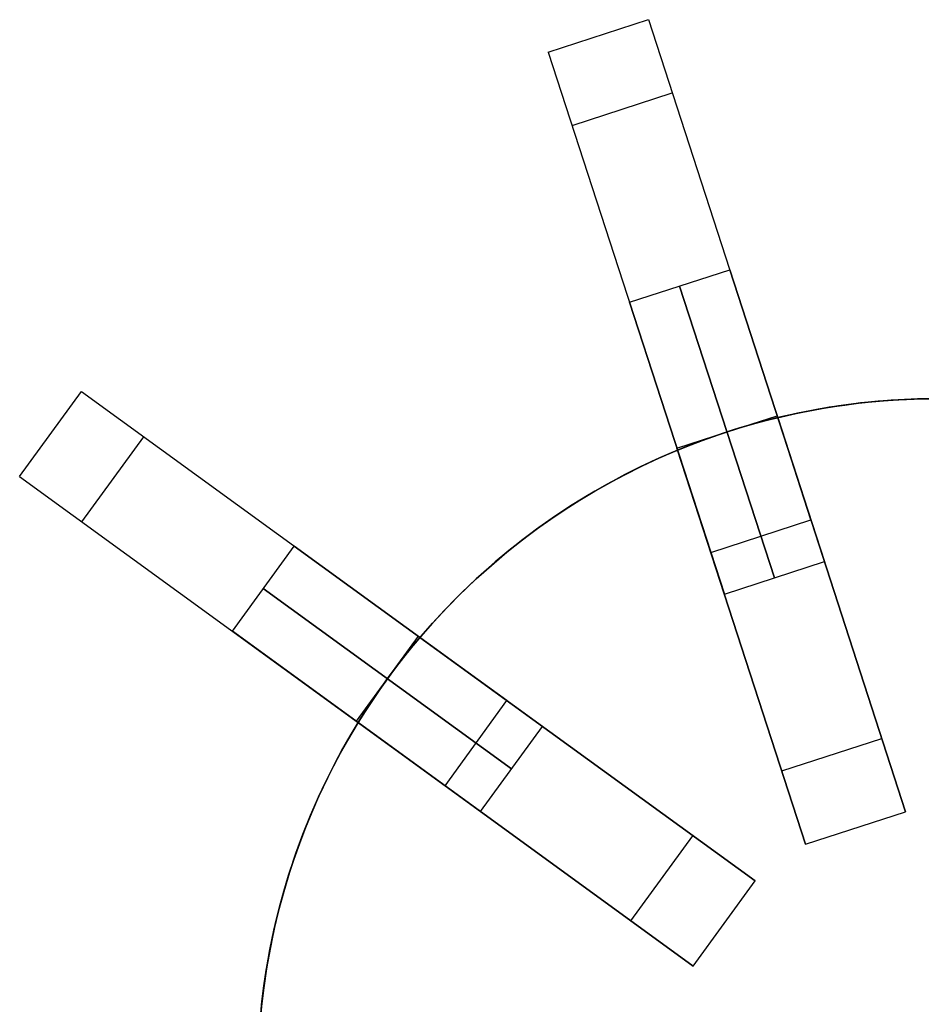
# Model space of a CAD drawing. Header units: centimetres. Extents: x 100.6 to 125.6, y -12.1 to 12.1.
# Tile 5 of 10: x 102.7 to 112.9, y 0.8 to 12.1. Entities that reach past the tile are written whole.
import ezdxf

# ---------------------------------------------------------------- set-up
doc = ezdxf.new("R2010")
doc.units = ezdxf.units.CM
doc.layers.add('Capa 04', color=7, linetype='Continuous')

msp = doc.modelspace()

# ---------------------------------------------------------------- linework, layer by layer
at = {"layer": 'Capa 04'}
for points in [[(108.687, 11.703), (109.829, 12.074)], [(108.687, 11.703), (109.829, 12.074)], [(108.687, 11.703), (109.829, 12.074)], [(109.829, 12.074), (111.683, 6.367)], [(108.687, 11.703), (110.542, 5.996)], [(108.959, 10.867), (110.1, 11.238)], [(108.959, 10.867), (110.1, 11.238)], [(109.615, 8.85), (110.756, 9.22)], [(109.615, 8.85), (110.756, 9.22)], [(111.837, 5.892), (110.756, 9.22)], [(110.756, 9.22), (111.837, 5.892)], [(111.267, 5.706), (110.185, 9.035)], [(110.185, 9.035), (111.267, 5.706)], [(110.696, 5.521), (109.615, 8.85)], [(109.615, 8.85), (110.696, 5.521)], [(102.655, 6.862), (103.361, 7.833)], [(102.655, 6.862), (103.361, 7.833)], [(102.655, 6.862), (103.361, 7.833)], [(103.361, 7.833), (108.215, 4.306)], [(112.949, 7.748), (112.775, 7.742), (112.6, 7.733), (112.424, 7.719), (112.247, 7.701), (112.069, 7.678), (111.89, 7.652), (111.711, 7.621), (111.53, 7.585), (111.35, 7.545), (111.169, 7.5), (110.988, 7.451), (110.808, 7.397), (110.627, 7.338), (110.447, 7.274), (110.268, 7.206), (110.09, 7.133), (109.912, 7.055), (109.736, 6.972), (109.561, 6.884), (109.388, 6.792), (109.217, 6.695), (109.047, 6.593), (108.88, 6.487), (108.715, 6.376), (108.553, 6.26), (108.393, 6.141), (108.236, 6.017), (108.082, 5.889), (107.932, 5.756), (107.784, 5.62), (107.641, 5.48), (107.501, 5.336), (107.365, 5.189), (107.232, 5.039), (107.104, 4.885), (106.98, 4.728), (106.86, 4.568), (106.745, 4.406), (106.634, 4.241), (106.528, 4.074), (106.426, 3.904), (106.329, 3.733), (106.237, 3.56), (106.149, 3.385), (106.066, 3.209), (105.988, 3.031), (105.915, 2.853), (105.847, 2.673), (105.783, 2.494), (105.724, 2.313), (105.67, 2.132), (105.621, 1.952), (105.576, 1.771), (105.536, 1.59), (105.5, 1.41), (105.469, 1.231), (105.442, 1.052), (105.42, 0.874), (105.402, 0.696)], [(105.402, 0.696), (105.42, 0.874), (105.442, 1.052), (105.469, 1.231), (105.5, 1.41), (105.536, 1.59), (105.576, 1.771), (105.621, 1.952), (105.67, 2.132), (105.724, 2.313), (105.783, 2.494), (105.847, 2.673), (105.915, 2.853), (105.988, 3.031), (106.066, 3.209), (106.149, 3.385), (106.237, 3.56), (106.329, 3.733), (106.426, 3.904), (106.528, 4.074), (106.634, 4.241), (106.745, 4.406), (106.86, 4.568), (106.98, 4.728), (107.104, 4.885), (107.232, 5.039), (107.365, 5.189), (107.501, 5.336), (107.641, 5.48), (107.784, 5.62), (107.932, 5.756), (108.082, 5.889), (108.236, 6.017), (108.393, 6.141), (108.553, 6.26), (108.715, 6.376), (108.88, 6.487), (109.047, 6.593), (109.217, 6.695), (109.388, 6.792), (109.561, 6.884), (109.736, 6.972), (109.912, 7.055), (110.09, 7.133), (110.268, 7.206), (110.447, 7.274), (110.627, 7.338), (110.808, 7.397), (110.988, 7.451), (111.169, 7.5), (111.35, 7.545), (111.53, 7.585), (111.711, 7.621), (111.89, 7.652), (112.069, 7.678), (112.247, 7.701), (112.424, 7.719), (112.6, 7.733), (112.775, 7.742), (112.949, 7.748)], [(111.304, 7.534), (111.535, 7.586), (111.766, 7.631), (111.996, 7.668), (112.225, 7.698), (112.452, 7.721), (112.677, 7.737), (112.9, 7.747), (113.121, 7.75), (113.342, 7.747), (113.565, 7.737), (113.79, 7.721), (114.017, 7.698), (114.246, 7.668), (114.476, 7.631), (114.706, 7.586), (114.938, 7.534)], [(111.304, 7.534), (111.535, 7.586), (111.766, 7.631), (111.996, 7.668), (112.225, 7.698), (112.452, 7.721), (112.677, 7.737), (112.9, 7.747), (113.121, 7.75), (113.342, 7.747), (113.565, 7.737), (113.79, 7.721), (114.017, 7.698), (114.246, 7.668), (114.476, 7.631), (114.706, 7.586), (114.938, 7.534)], [(114.938, 7.534), (114.706, 7.586), (114.476, 7.631), (114.246, 7.668), (114.017, 7.698), (113.79, 7.721), (113.565, 7.737), (113.342, 7.747), (113.121, 7.75), (112.9, 7.747), (112.677, 7.737), (112.452, 7.721), (112.225, 7.698), (111.996, 7.668), (111.766, 7.631), (111.535, 7.586), (111.304, 7.534)], [(114.938, 7.534), (114.706, 7.586), (114.476, 7.631), (114.246, 7.668), (114.017, 7.698), (113.79, 7.721), (113.565, 7.737), (113.342, 7.747), (113.121, 7.75), (112.9, 7.747), (112.677, 7.737), (112.452, 7.721), (112.225, 7.698), (111.996, 7.668), (111.766, 7.631), (111.535, 7.586), (111.304, 7.534)], [(110.155, 7.185), (111.297, 7.556)], [(110.155, 7.185), (111.297, 7.556)], [(110.155, 7.185), (111.297, 7.556)], [(110.155, 7.185), (111.297, 7.556)], [(110.726, 7.371), (111.297, 7.556)], [(110.726, 7.371), (111.297, 7.556)], [(110.726, 7.371), (111.297, 7.556)], [(110.726, 7.371), (111.297, 7.556)], [(110.726, 7.371), (110.87, 7.416), (111.015, 7.458), (111.159, 7.498), (111.304, 7.534)], [(110.726, 7.371), (110.87, 7.416), (111.015, 7.458), (111.159, 7.498), (111.304, 7.534)], [(111.304, 7.534), (111.159, 7.498), (111.015, 7.458), (110.87, 7.416), (110.726, 7.371)], [(111.304, 7.534), (111.159, 7.498), (111.015, 7.458), (110.87, 7.416), (110.726, 7.371)], [(111.297, 7.556), (111.304, 7.534)], [(111.297, 7.556), (111.304, 7.534)], [(111.304, 7.534), (111.297, 7.556)], [(111.304, 7.534), (111.297, 7.556)], [(112.764, 3.039), (111.304, 7.534)], [(111.683, 6.367), (111.304, 7.534)], [(111.304, 7.534), (112.764, 3.039)], [(111.304, 7.534), (111.683, 6.367)], [(103.366, 6.345), (104.072, 7.316)], [(103.366, 6.345), (104.072, 7.316)], [(110.155, 7.185), (110.726, 7.371)], [(110.155, 7.185), (110.726, 7.371)], [(110.155, 7.185), (110.726, 7.371)], [(110.155, 7.185), (110.726, 7.371)], [(110.162, 7.163), (110.303, 7.219), (110.443, 7.273), (110.584, 7.323), (110.726, 7.371)], [(110.162, 7.163), (110.303, 7.219), (110.443, 7.273), (110.584, 7.323), (110.726, 7.371)], [(110.726, 7.371), (110.584, 7.323), (110.443, 7.273), (110.303, 7.219), (110.162, 7.163)], [(110.726, 7.371), (110.584, 7.323), (110.443, 7.273), (110.303, 7.219), (110.162, 7.163)], [(107.222, 5.027), (107.375, 5.201), (107.533, 5.37), (107.696, 5.535), (107.864, 5.695), (108.037, 5.849), (108.214, 5.999), (108.395, 6.142), (108.579, 6.28), (108.768, 6.412), (108.959, 6.538), (109.154, 6.658), (109.352, 6.772), (109.551, 6.879), (109.753, 6.98), (109.957, 7.075), (110.162, 7.163)], [(107.222, 5.027), (107.375, 5.201), (107.533, 5.37), (107.696, 5.535), (107.864, 5.695), (108.037, 5.849), (108.214, 5.999), (108.395, 6.142), (108.579, 6.28), (108.768, 6.412), (108.959, 6.538), (109.154, 6.658), (109.352, 6.772), (109.551, 6.879), (109.753, 6.98), (109.957, 7.075), (110.162, 7.163)], [(110.162, 7.163), (109.957, 7.075), (109.753, 6.98), (109.551, 6.879), (109.352, 6.772), (109.154, 6.658), (108.959, 6.538), (108.768, 6.412), (108.579, 6.28), (108.395, 6.142), (108.214, 5.999), (108.037, 5.849), (107.864, 5.695), (107.696, 5.535), (107.533, 5.37), (107.375, 5.201), (107.222, 5.027)], [(110.162, 7.163), (109.957, 7.075), (109.753, 6.98), (109.551, 6.879), (109.352, 6.772), (109.154, 6.658), (108.959, 6.538), (108.768, 6.412), (108.579, 6.28), (108.395, 6.142), (108.214, 5.999), (108.037, 5.849), (107.864, 5.695), (107.696, 5.535), (107.533, 5.37), (107.375, 5.201), (107.222, 5.027)], [(110.155, 7.185), (110.162, 7.163)], [(110.155, 7.185), (110.162, 7.163)], [(110.162, 7.163), (110.155, 7.185)], [(110.162, 7.163), (110.155, 7.185)], [(111.623, 2.668), (110.162, 7.163)], [(110.542, 5.996), (110.162, 7.163)], [(110.162, 7.163), (111.623, 2.668)], [(110.162, 7.163), (110.542, 5.996)], [(102.655, 6.862), (107.51, 3.335)], [(110.542, 5.996), (111.683, 6.367)], [(110.542, 5.996), (111.683, 6.367)], [(110.542, 5.996), (111.683, 6.367)], [(105.082, 5.099), (105.788, 6.069)], [(105.082, 5.099), (105.788, 6.069)], [(108.619, 4.012), (105.788, 6.069)], [(105.788, 6.069), (108.619, 4.012)], [(110.696, 5.521), (111.837, 5.892)], [(110.696, 5.521), (111.837, 5.892)], [(108.267, 3.527), (105.435, 5.584)], [(105.435, 5.584), (108.267, 3.527)], [(107.914, 3.041), (105.082, 5.099)], [(105.082, 5.099), (107.914, 3.041)], [(106.498, 4.07), (107.204, 5.041)], [(106.498, 4.07), (107.204, 5.041)], [(106.498, 4.07), (107.204, 5.041)], [(106.498, 4.07), (107.204, 5.041)], [(106.851, 4.555), (107.204, 5.041)], [(106.851, 4.555), (107.204, 5.041)], [(106.851, 4.555), (107.204, 5.041)], [(106.851, 4.555), (107.204, 5.041)], [(106.851, 4.555), (106.94, 4.676), (107.032, 4.795), (107.126, 4.912), (107.222, 5.027)], [(106.851, 4.555), (106.94, 4.676), (107.032, 4.795), (107.126, 4.912), (107.222, 5.027)], [(107.222, 5.027), (107.126, 4.912), (107.032, 4.795), (106.94, 4.676), (106.851, 4.555)], [(107.222, 5.027), (107.126, 4.912), (107.032, 4.795), (106.94, 4.676), (106.851, 4.555)], [(107.204, 5.041), (107.222, 5.027)], [(107.204, 5.041), (107.222, 5.027)], [(107.222, 5.027), (107.204, 5.041)], [(107.222, 5.027), (107.204, 5.041)], [(111.046, 2.249), (107.222, 5.027)], [(108.215, 4.306), (107.222, 5.027)], [(107.222, 5.027), (111.046, 2.249)], [(107.222, 5.027), (108.215, 4.306)], [(106.498, 4.07), (106.851, 4.555)], [(106.498, 4.07), (106.851, 4.555)], [(106.498, 4.07), (106.851, 4.555)], [(106.498, 4.07), (106.851, 4.555)], [(106.517, 4.056), (106.597, 4.183), (106.679, 4.309), (106.764, 4.433), (106.851, 4.555)], [(106.517, 4.056), (106.597, 4.183), (106.679, 4.309), (106.764, 4.433), (106.851, 4.555)], [(106.851, 4.555), (106.764, 4.433), (106.679, 4.309), (106.597, 4.183), (106.517, 4.056)], [(106.851, 4.555), (106.764, 4.433), (106.679, 4.309), (106.597, 4.183), (106.517, 4.056)], [(107.51, 3.335), (108.215, 4.306)], [(107.51, 3.335), (108.215, 4.306)], [(107.51, 3.335), (108.215, 4.306)], [(105.394, 0.6), (105.414, 0.815), (105.44, 1.031), (105.472, 1.248), (105.511, 1.467), (105.556, 1.686), (105.609, 1.906), (105.668, 2.125), (105.734, 2.345), (105.807, 2.564), (105.887, 2.782), (105.975, 2.999), (106.069, 3.215), (106.171, 3.429), (106.279, 3.641), (106.395, 3.85), (106.517, 4.056)], [(105.394, 0.6), (105.414, 0.815), (105.44, 1.031), (105.472, 1.248), (105.511, 1.467), (105.556, 1.686), (105.609, 1.906), (105.668, 2.125), (105.734, 2.345), (105.807, 2.564), (105.887, 2.782), (105.975, 2.999), (106.069, 3.215), (106.171, 3.429), (106.279, 3.641), (106.395, 3.85), (106.517, 4.056)], [(106.517, 4.056), (106.395, 3.85), (106.279, 3.641), (106.171, 3.429), (106.069, 3.215), (105.975, 2.999), (105.887, 2.782), (105.807, 2.564), (105.734, 2.345), (105.668, 2.125), (105.609, 1.906), (105.556, 1.686), (105.511, 1.467), (105.472, 1.248), (105.44, 1.031), (105.414, 0.815), (105.394, 0.6)], [(106.517, 4.056), (106.395, 3.85), (106.279, 3.641), (106.171, 3.429), (106.069, 3.215), (105.975, 2.999), (105.887, 2.782), (105.807, 2.564), (105.734, 2.345), (105.668, 2.125), (105.609, 1.906), (105.556, 1.686), (105.511, 1.467), (105.472, 1.248), (105.44, 1.031), (105.414, 0.815), (105.394, 0.6)], [(106.498, 4.07), (106.517, 4.056)], [(106.498, 4.07), (106.517, 4.056)], [(106.517, 4.056), (106.498, 4.07)], [(106.517, 4.056), (106.498, 4.07)], [(110.341, 1.278), (106.517, 4.056)], [(107.51, 3.335), (106.517, 4.056)], [(106.517, 4.056), (110.341, 1.278)], [(106.517, 4.056), (107.51, 3.335)], [(107.914, 3.041), (108.619, 4.012)], [(107.914, 3.041), (108.619, 4.012)], [(111.352, 3.503), (112.493, 3.874)], [(111.352, 3.503), (112.493, 3.874)], [(111.623, 2.668), (112.764, 3.039)], [(111.623, 2.668), (112.764, 3.039)], [(111.623, 2.668), (112.764, 3.039)], [(111.623, 2.668), (112.764, 3.039)], [(111.623, 2.668), (112.764, 3.039)], [(111.623, 2.668), (112.764, 3.039)], [(109.63, 1.794), (110.336, 2.765)], [(109.63, 1.794), (110.336, 2.765)], [(110.341, 1.278), (111.046, 2.249)], [(110.341, 1.278), (111.046, 2.249)], [(110.341, 1.278), (111.046, 2.249)], [(110.341, 1.278), (111.046, 2.249)], [(110.341, 1.278), (111.046, 2.249)], [(110.341, 1.278), (111.046, 2.249)]]:
    msp.add_lwpolyline(points, dxfattribs=at)
at = {"layer": 'Capa 04', "extrusion": (0.951057, 0.309017, -7.9886e-15)}
msp.add_lwpolyline([(-25.456, -220.099), (-25.39, -220.098), (-25.323, -220.096), (-25.255, -220.092), (-25.187, -220.087), (-25.118, -220.08), (-25.049, -220.071), (-24.98, -220.061), (-24.91, -220.049), (-24.841, -220.035), (-24.771, -220.02), (-24.701, -220.002), (-24.631, -219.983), (-24.561, -219.962), (-24.491, -219.939), (-24.421, -219.915), (-24.352, -219.888), (-24.283, -219.86), (-24.214, -219.83), (-24.146, -219.798), (-24.078, -219.764), (-24.011, -219.728), (-23.945, -219.69), (-23.879, -219.651), (-23.815, -219.61), (-23.751, -219.567), (-23.688, -219.522), (-23.626, -219.476), (-23.565, -219.428), (-23.506, -219.378), (-23.448, -219.327), (-23.391, -219.274), (-23.335, -219.22), (-23.281, -219.165), (-23.228, -219.108), (-23.177, -219.049), (-23.127, -218.99), (-23.079, -218.929), (-23.033, -218.867), (-22.988, -218.804), (-22.945, -218.741), (-22.904, -218.676), (-22.865, -218.61), (-22.827, -218.544), (-22.791, -218.477), (-22.757, -218.409), (-22.725, -218.341), (-22.695, -218.272), (-22.667, -218.203), (-22.64, -218.134), (-22.616, -218.064), (-22.593, -217.994), (-22.572, -217.924), (-22.553, -217.854), (-22.536, -217.784), (-22.52, -217.715), (-22.506, -217.645), (-22.494, -217.575), (-22.484, -217.506), (-22.475, -217.437), (-22.468, -217.369), (-22.463, -217.3), (-22.459, -217.233), (-22.457, -217.166), (-22.456, -217.099)], dxfattribs=at)
at = {"layer": 'Capa 04', "extrusion": (1, 0, 0)}
for points in [[(12.074, -217.099), (12.074, -183.099)], [(11.888, -217.099), (11.888, -183.099)], [(11.703, -217.099), (11.703, -183.099)], [(7.833, -217.099), (7.833, -183.099)], [(7.556, -188.899), (7.556, -190.099)], [(7.556, -210.099), (7.556, -211.299)], [(7.556, -180.099), (7.556, -188.899)], [(7.556, -190.099), (7.556, -210.099)], [(7.556, -211.299), (7.556, -220.099)], [(7.347, -217.099), (7.347, -183.099)], [(7.371, -188.899), (7.371, -190.099)], [(7.371, -210.099), (7.371, -211.299)], [(7.185, -188.899), (7.185, -190.099)], [(7.185, -210.099), (7.185, -211.299)], [(7.185, -180.099), (7.185, -188.899)], [(7.185, -190.099), (7.185, -210.099)], [(7.185, -211.299), (7.185, -220.099)], [(6.862, -217.099), (6.862, -183.099)], [(6.367, -190.099), (6.367, -210.099)], [(6.182, -190.099), (6.182, -210.099)], [(5.996, -190.099), (5.996, -210.099)], [(5.041, -188.899), (5.041, -190.099)], [(5.041, -210.099), (5.041, -211.299)], [(5.041, -180.099), (5.041, -188.899)], [(5.041, -190.099), (5.041, -210.099)], [(5.041, -211.299), (5.041, -220.099)], [(4.555, -188.899), (4.555, -190.099)], [(4.555, -210.099), (4.555, -211.299)], [(4.306, -190.099), (4.306, -210.099)], [(4.07, -188.899), (4.07, -190.099)], [(4.07, -210.099), (4.07, -211.299)], [(4.07, -180.099), (4.07, -188.899)], [(4.07, -190.099), (4.07, -210.099)], [(4.07, -211.299), (4.07, -220.099)], [(3.821, -190.099), (3.821, -210.099)], [(3.335, -190.099), (3.335, -210.099)], [(3.039, -183.099), (3.039, -188.899)], [(3.039, -211.299), (3.039, -217.099)], [(2.853, -183.099), (2.853, -188.899)], [(2.853, -211.299), (2.853, -217.099)], [(2.668, -183.099), (2.668, -188.899)], [(2.668, -211.299), (2.668, -217.099)], [(2.249, -183.099), (2.249, -188.899)], [(2.249, -211.299), (2.249, -217.099)], [(1.763, -183.099), (1.763, -188.899)], [(1.763, -211.299), (1.763, -217.099)], [(1.278, -183.099), (1.278, -188.899)], [(1.278, -211.299), (1.278, -217.099)]]:
    msp.add_lwpolyline(points, dxfattribs=at)
at = {"layer": 'Capa 04', "extrusion": (0.951057, 0.309017, -1.54582e-15)}
msp.add_lwpolyline([(-22.456, -183.099), (-22.457, -183.032), (-22.459, -182.965), (-22.463, -182.898), (-22.468, -182.829), (-22.475, -182.761), (-22.484, -182.692), (-22.494, -182.623), (-22.506, -182.553), (-22.52, -182.483), (-22.536, -182.413), (-22.553, -182.343), (-22.572, -182.273), (-22.593, -182.204), (-22.616, -182.134), (-22.64, -182.064), (-22.667, -181.995), (-22.695, -181.926), (-22.725, -181.857), (-22.757, -181.789), (-22.791, -181.721), (-22.827, -181.654), (-22.865, -181.588), (-22.904, -181.522), (-22.945, -181.457), (-22.988, -181.393), (-23.033, -181.331), (-23.079, -181.269), (-23.127, -181.208), (-23.177, -181.149), (-23.228, -181.09), (-23.281, -181.033), (-23.335, -180.978), (-23.391, -180.923), (-23.448, -180.871), (-23.506, -180.82), (-23.565, -180.77), (-23.626, -180.722), (-23.688, -180.676), (-23.751, -180.631), (-23.815, -180.588), (-23.879, -180.547), (-23.945, -180.507), (-24.011, -180.47), (-24.078, -180.434), (-24.146, -180.4), (-24.214, -180.368), (-24.283, -180.338), (-24.352, -180.31), (-24.421, -180.283), (-24.491, -180.258), (-24.561, -180.236), (-24.631, -180.215), (-24.701, -180.196), (-24.771, -180.178), (-24.841, -180.163), (-24.91, -180.149), (-24.98, -180.137), (-25.049, -180.127), (-25.118, -180.118), (-25.187, -180.111), (-25.255, -180.106), (-25.323, -180.102), (-25.39, -180.1), (-25.456, -180.099)], dxfattribs=at)
at = {"layer": 'Capa 04', "extrusion": (0.951057, 0.309017, -7.54686e-15)}
msp.add_lwpolyline([(-25.456, -220.099), (-25.39, -220.098), (-25.323, -220.096), (-25.255, -220.092), (-25.187, -220.087), (-25.118, -220.08), (-25.049, -220.071), (-24.98, -220.061), (-24.91, -220.049), (-24.841, -220.035), (-24.771, -220.02), (-24.701, -220.002), (-24.631, -219.983), (-24.561, -219.962), (-24.491, -219.939), (-24.421, -219.915), (-24.352, -219.888), (-24.283, -219.86), (-24.214, -219.83), (-24.146, -219.798), (-24.078, -219.764), (-24.011, -219.728), (-23.945, -219.69), (-23.879, -219.651), (-23.815, -219.61), (-23.751, -219.567), (-23.688, -219.522), (-23.626, -219.476), (-23.565, -219.428), (-23.506, -219.378), (-23.448, -219.327), (-23.391, -219.274), (-23.335, -219.22), (-23.281, -219.165), (-23.228, -219.108), (-23.177, -219.049), (-23.127, -218.99), (-23.079, -218.929), (-23.033, -218.867), (-22.988, -218.804), (-22.945, -218.741), (-22.904, -218.676), (-22.865, -218.61), (-22.827, -218.544), (-22.791, -218.477), (-22.757, -218.409), (-22.725, -218.341), (-22.695, -218.272), (-22.667, -218.203), (-22.64, -218.134), (-22.616, -218.064), (-22.593, -217.994), (-22.572, -217.924), (-22.553, -217.854), (-22.536, -217.784), (-22.52, -217.715), (-22.506, -217.645), (-22.494, -217.575), (-22.484, -217.506), (-22.475, -217.437), (-22.468, -217.369), (-22.463, -217.3), (-22.459, -217.233), (-22.457, -217.166), (-22.456, -217.099)], dxfattribs=at)
at = {"layer": 'Capa 04', "extrusion": (0.951057, 0.309017, -2.4293e-15)}
msp.add_lwpolyline([(-22.456, -183.099), (-22.457, -183.032), (-22.459, -182.965), (-22.463, -182.898), (-22.468, -182.829), (-22.475, -182.761), (-22.484, -182.692), (-22.494, -182.623), (-22.506, -182.553), (-22.52, -182.483), (-22.536, -182.413), (-22.553, -182.343), (-22.572, -182.273), (-22.593, -182.204), (-22.616, -182.134), (-22.64, -182.064), (-22.667, -181.995), (-22.695, -181.926), (-22.725, -181.857), (-22.757, -181.789), (-22.791, -181.721), (-22.827, -181.654), (-22.865, -181.588), (-22.904, -181.522), (-22.945, -181.457), (-22.988, -181.393), (-23.033, -181.331), (-23.079, -181.269), (-23.127, -181.208), (-23.177, -181.149), (-23.228, -181.09), (-23.281, -181.033), (-23.335, -180.978), (-23.391, -180.923), (-23.448, -180.871), (-23.506, -180.82), (-23.565, -180.77), (-23.626, -180.722), (-23.688, -180.676), (-23.751, -180.631), (-23.815, -180.588), (-23.879, -180.547), (-23.945, -180.507), (-24.011, -180.47), (-24.078, -180.434), (-24.146, -180.4), (-24.214, -180.368), (-24.283, -180.338), (-24.352, -180.31), (-24.421, -180.283), (-24.491, -180.258), (-24.561, -180.236), (-24.631, -180.215), (-24.701, -180.196), (-24.771, -180.178), (-24.841, -180.163), (-24.91, -180.149), (-24.98, -180.137), (-25.049, -180.127), (-25.118, -180.118), (-25.187, -180.111), (-25.255, -180.106), (-25.323, -180.102), (-25.39, -180.1), (-25.456, -180.099)], dxfattribs=at)
at = {"layer": 'Capa 04', "extrusion": (0.951057, 0.309017, -7.10512e-15)}
msp.add_lwpolyline([(-25.456, -220.099), (-25.39, -220.098), (-25.323, -220.096), (-25.255, -220.092), (-25.187, -220.087), (-25.118, -220.08), (-25.049, -220.071), (-24.98, -220.061), (-24.91, -220.049), (-24.841, -220.035), (-24.771, -220.02), (-24.701, -220.002), (-24.631, -219.983), (-24.561, -219.962), (-24.491, -219.939), (-24.421, -219.915), (-24.352, -219.888), (-24.283, -219.86), (-24.214, -219.83), (-24.146, -219.798), (-24.078, -219.764), (-24.011, -219.728), (-23.945, -219.69), (-23.879, -219.651), (-23.815, -219.61), (-23.751, -219.567), (-23.688, -219.522), (-23.626, -219.476), (-23.565, -219.428), (-23.506, -219.378), (-23.448, -219.327), (-23.391, -219.274), (-23.335, -219.22), (-23.281, -219.165), (-23.228, -219.108), (-23.177, -219.049), (-23.127, -218.99), (-23.079, -218.929), (-23.033, -218.867), (-22.988, -218.804), (-22.945, -218.741), (-22.904, -218.676), (-22.865, -218.61), (-22.827, -218.544), (-22.791, -218.477), (-22.757, -218.409), (-22.725, -218.341), (-22.695, -218.272), (-22.667, -218.203), (-22.64, -218.134), (-22.616, -218.064), (-22.593, -217.994), (-22.572, -217.924), (-22.553, -217.854), (-22.536, -217.784), (-22.52, -217.715), (-22.506, -217.645), (-22.494, -217.575), (-22.484, -217.506), (-22.475, -217.437), (-22.468, -217.369), (-22.463, -217.3), (-22.459, -217.233), (-22.457, -217.166), (-22.456, -217.099)], dxfattribs=at)
at = {"layer": 'Capa 04', "extrusion": (0.951057, 0.309017, -2.88051e-15)}
msp.add_lwpolyline([(-22.456, -183.099), (-22.457, -183.032), (-22.459, -182.965), (-22.463, -182.898), (-22.468, -182.829), (-22.475, -182.761), (-22.484, -182.692), (-22.494, -182.623), (-22.506, -182.553), (-22.52, -182.483), (-22.536, -182.413), (-22.553, -182.343), (-22.572, -182.273), (-22.593, -182.204), (-22.616, -182.134), (-22.64, -182.064), (-22.667, -181.995), (-22.695, -181.926), (-22.725, -181.857), (-22.757, -181.789), (-22.791, -181.721), (-22.827, -181.654), (-22.865, -181.588), (-22.904, -181.522), (-22.945, -181.457), (-22.988, -181.393), (-23.033, -181.331), (-23.079, -181.269), (-23.127, -181.208), (-23.177, -181.149), (-23.228, -181.09), (-23.281, -181.033), (-23.335, -180.978), (-23.391, -180.923), (-23.448, -180.871), (-23.506, -180.82), (-23.565, -180.77), (-23.626, -180.722), (-23.688, -180.676), (-23.751, -180.631), (-23.815, -180.588), (-23.879, -180.547), (-23.945, -180.507), (-24.011, -180.47), (-24.078, -180.434), (-24.146, -180.4), (-24.214, -180.368), (-24.283, -180.338), (-24.352, -180.31), (-24.421, -180.283), (-24.491, -180.258), (-24.561, -180.236), (-24.631, -180.215), (-24.701, -180.196), (-24.771, -180.178), (-24.841, -180.163), (-24.91, -180.149), (-24.98, -180.137), (-25.049, -180.127), (-25.118, -180.118), (-25.187, -180.111), (-25.255, -180.106), (-25.323, -180.102), (-25.39, -180.1), (-25.456, -180.099)], dxfattribs=at)
at = {"layer": 'Capa 04', "extrusion": (0.587785, 0.809017, -1.56553e-15)}
msp.add_lwpolyline([(-82.017, -220.099), (-81.95, -220.098), (-81.883, -220.096), (-81.815, -220.092), (-81.747, -220.087), (-81.679, -220.08), (-81.61, -220.071), (-81.54, -220.061), (-81.471, -220.049), (-81.401, -220.035), (-81.331, -220.02), (-81.261, -220.002), (-81.191, -219.983), (-81.121, -219.962), (-81.051, -219.939), (-80.982, -219.915), (-80.912, -219.888), (-80.843, -219.86), (-80.775, -219.83), (-80.706, -219.798), (-80.639, -219.764), (-80.572, -219.728), (-80.505, -219.69), (-80.44, -219.651), (-80.375, -219.61), (-80.311, -219.567), (-80.248, -219.522), (-80.186, -219.476), (-80.126, -219.428), (-80.066, -219.378), (-80.008, -219.327), (-79.951, -219.274), (-79.895, -219.22), (-79.841, -219.165), (-79.788, -219.108), (-79.737, -219.049), (-79.688, -218.99), (-79.64, -218.929), (-79.593, -218.867), (-79.549, -218.804), (-79.506, -218.741), (-79.464, -218.676), (-79.425, -218.61), (-79.388, -218.544), (-79.352, -218.477), (-79.318, -218.409), (-79.286, -218.341), (-79.256, -218.272), (-79.227, -218.203), (-79.201, -218.134), (-79.176, -218.064), (-79.153, -217.994), (-79.132, -217.924), (-79.113, -217.854), (-79.096, -217.784), (-79.08, -217.715), (-79.067, -217.645), (-79.055, -217.575), (-79.044, -217.506), (-79.036, -217.437), (-79.029, -217.369), (-79.023, -217.3), (-79.02, -217.233), (-79.017, -217.166), (-79.017, -217.099)], dxfattribs=at)
at = {"layer": 'Capa 04', "extrusion": (0.587785, 0.809017, 1.56214e-15)}
msp.add_lwpolyline([(-79.017, -183.099), (-79.017, -183.032), (-79.02, -182.965), (-79.023, -182.898), (-79.029, -182.829), (-79.036, -182.761), (-79.044, -182.692), (-79.055, -182.623), (-79.067, -182.553), (-79.08, -182.483), (-79.096, -182.413), (-79.113, -182.343), (-79.132, -182.273), (-79.153, -182.204), (-79.176, -182.134), (-79.201, -182.064), (-79.227, -181.995), (-79.256, -181.926), (-79.286, -181.857), (-79.318, -181.789), (-79.352, -181.721), (-79.388, -181.654), (-79.425, -181.588), (-79.464, -181.522), (-79.506, -181.457), (-79.549, -181.393), (-79.593, -181.331), (-79.64, -181.269), (-79.688, -181.208), (-79.737, -181.149), (-79.788, -181.09), (-79.841, -181.033), (-79.895, -180.978), (-79.951, -180.923), (-80.008, -180.871), (-80.066, -180.82), (-80.126, -180.77), (-80.186, -180.722), (-80.248, -180.676), (-80.311, -180.631), (-80.375, -180.588), (-80.44, -180.547), (-80.505, -180.507), (-80.572, -180.47), (-80.639, -180.434), (-80.706, -180.4), (-80.775, -180.368), (-80.843, -180.338), (-80.912, -180.31), (-80.982, -180.283), (-81.051, -180.258), (-81.121, -180.236), (-81.191, -180.215), (-81.261, -180.196), (-81.331, -180.178), (-81.401, -180.163), (-81.471, -180.149), (-81.54, -180.137), (-81.61, -180.127), (-81.679, -180.118), (-81.747, -180.111), (-81.815, -180.106), (-81.883, -180.102), (-81.95, -180.1), (-82.017, -180.099)], dxfattribs=at)
msp.add_lwpolyline([(-79.017, -183.099), (-79.017, -183.032), (-79.02, -182.965), (-79.023, -182.898), (-79.029, -182.829), (-79.036, -182.761), (-79.044, -182.692), (-79.055, -182.623), (-79.067, -182.553), (-79.08, -182.483), (-79.096, -182.413), (-79.113, -182.343), (-79.132, -182.273), (-79.153, -182.204), (-79.176, -182.134), (-79.201, -182.064), (-79.227, -181.995), (-79.256, -181.926), (-79.286, -181.857), (-79.318, -181.789), (-79.352, -181.721), (-79.388, -181.654), (-79.425, -181.588), (-79.464, -181.522), (-79.506, -181.457), (-79.549, -181.393), (-79.593, -181.331), (-79.64, -181.269), (-79.688, -181.208), (-79.737, -181.149), (-79.788, -181.09), (-79.841, -181.033), (-79.895, -180.978), (-79.951, -180.923), (-80.008, -180.871), (-80.066, -180.82), (-80.126, -180.77), (-80.186, -180.722), (-80.248, -180.676), (-80.311, -180.631), (-80.375, -180.588), (-80.44, -180.547), (-80.505, -180.507), (-80.572, -180.47), (-80.639, -180.434), (-80.706, -180.4), (-80.775, -180.368), (-80.843, -180.338), (-80.912, -180.31), (-80.982, -180.283), (-81.051, -180.258), (-81.121, -180.236), (-81.191, -180.215), (-81.261, -180.196), (-81.331, -180.178), (-81.401, -180.163), (-81.471, -180.149), (-81.54, -180.137), (-81.61, -180.127), (-81.679, -180.118), (-81.747, -180.111), (-81.815, -180.106), (-81.883, -180.102), (-81.95, -180.1), (-82.017, -180.099)], dxfattribs=at)
at = {"layer": 'Capa 04', "extrusion": (0.587785, 0.809017, -9.87289e-16)}
msp.add_lwpolyline([(-82.017, -220.099), (-81.95, -220.098), (-81.883, -220.096), (-81.815, -220.092), (-81.747, -220.087), (-81.679, -220.08), (-81.61, -220.071), (-81.54, -220.061), (-81.471, -220.049), (-81.401, -220.035), (-81.331, -220.02), (-81.261, -220.002), (-81.191, -219.983), (-81.121, -219.962), (-81.051, -219.939), (-80.982, -219.915), (-80.912, -219.888), (-80.843, -219.86), (-80.775, -219.83), (-80.706, -219.798), (-80.639, -219.764), (-80.572, -219.728), (-80.505, -219.69), (-80.44, -219.651), (-80.375, -219.61), (-80.311, -219.567), (-80.248, -219.522), (-80.186, -219.476), (-80.126, -219.428), (-80.066, -219.378), (-80.008, -219.327), (-79.951, -219.274), (-79.895, -219.22), (-79.841, -219.165), (-79.788, -219.108), (-79.737, -219.049), (-79.688, -218.99), (-79.64, -218.929), (-79.593, -218.867), (-79.549, -218.804), (-79.506, -218.741), (-79.464, -218.676), (-79.425, -218.61), (-79.388, -218.544), (-79.352, -218.477), (-79.318, -218.409), (-79.286, -218.341), (-79.256, -218.272), (-79.227, -218.203), (-79.201, -218.134), (-79.176, -218.064), (-79.153, -217.994), (-79.132, -217.924), (-79.113, -217.854), (-79.096, -217.784), (-79.08, -217.715), (-79.067, -217.645), (-79.055, -217.575), (-79.044, -217.506), (-79.036, -217.437), (-79.029, -217.369), (-79.023, -217.3), (-79.02, -217.233), (-79.017, -217.166), (-79.017, -217.099)], dxfattribs=at)
at = {"layer": 'Capa 04'}
for points in [[(110.726, 7.371), (110.726, 7.371)], [(110.726, 7.371), (110.726, 7.371)], [(106.851, 4.555), (106.851, 4.555)], [(106.851, 4.555), (106.851, 4.555)]]:
    msp.add_lwpolyline(points, close=True, dxfattribs=at)
at = {"layer": 'Capa 04', "extrusion": (0.587785, 0.809017, -4.31133e-16)}
msp.add_lwpolyline([(-82.017, -220.099), (-81.95, -220.098), (-81.883, -220.096), (-81.815, -220.092), (-81.747, -220.087), (-81.679, -220.08), (-81.61, -220.071), (-81.54, -220.061), (-81.471, -220.049), (-81.401, -220.035), (-81.331, -220.02), (-81.261, -220.002), (-81.191, -219.983), (-81.121, -219.962), (-81.051, -219.939), (-80.982, -219.915), (-80.912, -219.888), (-80.843, -219.86), (-80.775, -219.83), (-80.706, -219.798), (-80.639, -219.764), (-80.572, -219.728), (-80.505, -219.69), (-80.44, -219.651), (-80.375, -219.61), (-80.311, -219.567), (-80.248, -219.522), (-80.186, -219.476), (-80.126, -219.428), (-80.066, -219.378), (-80.008, -219.327), (-79.951, -219.274), (-79.895, -219.22), (-79.841, -219.165), (-79.788, -219.108), (-79.737, -219.049), (-79.688, -218.99), (-79.64, -218.929), (-79.593, -218.867), (-79.549, -218.804), (-79.506, -218.741), (-79.464, -218.676), (-79.425, -218.61), (-79.388, -218.544), (-79.352, -218.477), (-79.318, -218.409), (-79.286, -218.341), (-79.256, -218.272), (-79.227, -218.203), (-79.201, -218.134), (-79.176, -218.064), (-79.153, -217.994), (-79.132, -217.924), (-79.113, -217.854), (-79.096, -217.784), (-79.08, -217.715), (-79.067, -217.645), (-79.055, -217.575), (-79.044, -217.506), (-79.036, -217.437), (-79.029, -217.369), (-79.023, -217.3), (-79.02, -217.233), (-79.017, -217.166), (-79.017, -217.099)], dxfattribs=at)
at = {"layer": 'Capa 04', "extrusion": (0.587785, 0.809017, -4.56415e-15)}
msp.add_lwpolyline([(-79.017, -183.099), (-79.017, -183.032), (-79.02, -182.965), (-79.023, -182.898), (-79.029, -182.829), (-79.036, -182.761), (-79.044, -182.692), (-79.055, -182.623), (-79.067, -182.553), (-79.08, -182.483), (-79.096, -182.413), (-79.113, -182.343), (-79.132, -182.273), (-79.153, -182.204), (-79.176, -182.134), (-79.201, -182.064), (-79.227, -181.995), (-79.256, -181.926), (-79.286, -181.857), (-79.318, -181.789), (-79.352, -181.721), (-79.388, -181.654), (-79.425, -181.588), (-79.464, -181.522), (-79.506, -181.457), (-79.549, -181.393), (-79.593, -181.331), (-79.64, -181.269), (-79.688, -181.208), (-79.737, -181.149), (-79.788, -181.09), (-79.841, -181.033), (-79.895, -180.978), (-79.951, -180.923), (-80.008, -180.871), (-80.066, -180.82), (-80.126, -180.77), (-80.186, -180.722), (-80.248, -180.676), (-80.311, -180.631), (-80.375, -180.588), (-80.44, -180.547), (-80.505, -180.507), (-80.572, -180.47), (-80.639, -180.434), (-80.706, -180.4), (-80.775, -180.368), (-80.843, -180.338), (-80.912, -180.31), (-80.982, -180.283), (-81.051, -180.258), (-81.121, -180.236), (-81.191, -180.215), (-81.261, -180.196), (-81.331, -180.178), (-81.401, -180.163), (-81.471, -180.149), (-81.54, -180.137), (-81.61, -180.127), (-81.679, -180.118), (-81.747, -180.111), (-81.815, -180.106), (-81.883, -180.102), (-81.95, -180.1), (-82.017, -180.099)], dxfattribs=at)
at = {"layer": 'Capa 04', "extrusion": (0.951057, 0.309017, -3.77352e-15)}
msp.add_lwpolyline([(-31.956, -217.099), (-31.956, -217.166), (-31.953, -217.233), (-31.949, -217.3), (-31.944, -217.369), (-31.937, -217.437), (-31.929, -217.506), (-31.918, -217.575), (-31.906, -217.645), (-31.892, -217.715), (-31.877, -217.784), (-31.86, -217.854), (-31.84, -217.924), (-31.82, -217.994), (-31.797, -218.064), (-31.772, -218.134), (-31.746, -218.203), (-31.717, -218.272), (-31.687, -218.341), (-31.655, -218.409), (-31.621, -218.477), (-31.585, -218.544), (-31.548, -218.61), (-31.508, -218.676), (-31.467, -218.741), (-31.424, -218.804), (-31.38, -218.867), (-31.333, -218.929), (-31.285, -218.99), (-31.236, -219.049), (-31.184, -219.108), (-31.132, -219.165), (-31.078, -219.22), (-31.022, -219.274), (-30.965, -219.327), (-30.907, -219.378), (-30.847, -219.428), (-30.786, -219.476), (-30.725, -219.522), (-30.662, -219.567), (-30.598, -219.61), (-30.533, -219.651), (-30.468, -219.69), (-30.401, -219.728), (-30.334, -219.764), (-30.266, -219.798), (-30.198, -219.83), (-30.13, -219.86), (-30.061, -219.888), (-29.991, -219.915), (-29.921, -219.939), (-29.852, -219.962), (-29.782, -219.983), (-29.712, -220.002), (-29.642, -220.02), (-29.572, -220.035), (-29.502, -220.049), (-29.433, -220.061), (-29.363, -220.071), (-29.294, -220.08), (-29.226, -220.087), (-29.158, -220.092), (-29.09, -220.096), (-29.023, -220.098), (-28.956, -220.099)], dxfattribs=at)
at = {"layer": 'Capa 04', "extrusion": (0.951057, 0.309017, 6.4048e-15)}
msp.add_lwpolyline([(-28.956, -180.099), (-29.023, -180.1), (-29.09, -180.102), (-29.158, -180.106), (-29.226, -180.111), (-29.294, -180.118), (-29.363, -180.127), (-29.433, -180.137), (-29.502, -180.149), (-29.572, -180.163), (-29.642, -180.178), (-29.712, -180.196), (-29.782, -180.215), (-29.852, -180.236), (-29.921, -180.258), (-29.991, -180.283), (-30.061, -180.31), (-30.13, -180.338), (-30.198, -180.368), (-30.266, -180.4), (-30.334, -180.434), (-30.401, -180.47), (-30.468, -180.507), (-30.533, -180.547), (-30.598, -180.588), (-30.662, -180.631), (-30.725, -180.676), (-30.786, -180.722), (-30.847, -180.77), (-30.907, -180.82), (-30.965, -180.871), (-31.022, -180.923), (-31.078, -180.978), (-31.132, -181.033), (-31.184, -181.09), (-31.236, -181.149), (-31.285, -181.208), (-31.333, -181.269), (-31.38, -181.331), (-31.424, -181.393), (-31.467, -181.457), (-31.508, -181.522), (-31.548, -181.588), (-31.585, -181.654), (-31.621, -181.721), (-31.655, -181.789), (-31.687, -181.857), (-31.717, -181.926), (-31.746, -181.995), (-31.772, -182.064), (-31.797, -182.134), (-31.82, -182.204), (-31.84, -182.273), (-31.86, -182.343), (-31.877, -182.413), (-31.892, -182.483), (-31.906, -182.553), (-31.918, -182.623), (-31.929, -182.692), (-31.937, -182.761), (-31.944, -182.829), (-31.949, -182.898), (-31.953, -182.965), (-31.956, -183.032), (-31.956, -183.099)], dxfattribs=at)
at = {"layer": 'Capa 04', "extrusion": (0.951057, 0.309017, -3.2158e-15)}
msp.add_lwpolyline([(-31.956, -217.099), (-31.956, -217.166), (-31.953, -217.233), (-31.949, -217.3), (-31.944, -217.369), (-31.937, -217.437), (-31.929, -217.506), (-31.918, -217.575), (-31.906, -217.645), (-31.892, -217.715), (-31.877, -217.784), (-31.86, -217.854), (-31.84, -217.924), (-31.82, -217.994), (-31.797, -218.064), (-31.772, -218.134), (-31.746, -218.203), (-31.717, -218.272), (-31.687, -218.341), (-31.655, -218.409), (-31.621, -218.477), (-31.585, -218.544), (-31.548, -218.61), (-31.508, -218.676), (-31.467, -218.741), (-31.424, -218.804), (-31.38, -218.867), (-31.333, -218.929), (-31.285, -218.99), (-31.236, -219.049), (-31.184, -219.108), (-31.132, -219.165), (-31.078, -219.22), (-31.022, -219.274), (-30.965, -219.327), (-30.907, -219.378), (-30.847, -219.428), (-30.786, -219.476), (-30.725, -219.522), (-30.662, -219.567), (-30.598, -219.61), (-30.533, -219.651), (-30.468, -219.69), (-30.401, -219.728), (-30.334, -219.764), (-30.266, -219.798), (-30.198, -219.83), (-30.13, -219.86), (-30.061, -219.888), (-29.991, -219.915), (-29.921, -219.939), (-29.852, -219.962), (-29.782, -219.983), (-29.712, -220.002), (-29.642, -220.02), (-29.572, -220.035), (-29.502, -220.049), (-29.433, -220.061), (-29.363, -220.071), (-29.294, -220.08), (-29.226, -220.087), (-29.158, -220.092), (-29.09, -220.096), (-29.023, -220.098), (-28.956, -220.099)], dxfattribs=at)
at = {"layer": 'Capa 04', "extrusion": (0.951057, 0.309017, -5.00685e-15)}
msp.add_lwpolyline([(-28.956, -180.099), (-29.023, -180.1), (-29.09, -180.102), (-29.158, -180.106), (-29.226, -180.111), (-29.294, -180.118), (-29.363, -180.127), (-29.433, -180.137), (-29.502, -180.149), (-29.572, -180.163), (-29.642, -180.178), (-29.712, -180.196), (-29.782, -180.215), (-29.852, -180.236), (-29.921, -180.258), (-29.991, -180.283), (-30.061, -180.31), (-30.13, -180.338), (-30.198, -180.368), (-30.266, -180.4), (-30.334, -180.434), (-30.401, -180.47), (-30.468, -180.507), (-30.533, -180.547), (-30.598, -180.588), (-30.662, -180.631), (-30.725, -180.676), (-30.786, -180.722), (-30.847, -180.77), (-30.907, -180.82), (-30.965, -180.871), (-31.022, -180.923), (-31.078, -180.978), (-31.132, -181.033), (-31.184, -181.09), (-31.236, -181.149), (-31.285, -181.208), (-31.333, -181.269), (-31.38, -181.331), (-31.424, -181.393), (-31.467, -181.457), (-31.508, -181.522), (-31.548, -181.588), (-31.585, -181.654), (-31.621, -181.721), (-31.655, -181.789), (-31.687, -181.857), (-31.717, -181.926), (-31.746, -181.995), (-31.772, -182.064), (-31.797, -182.134), (-31.82, -182.204), (-31.84, -182.273), (-31.86, -182.343), (-31.877, -182.413), (-31.892, -182.483), (-31.906, -182.553), (-31.918, -182.623), (-31.929, -182.692), (-31.937, -182.761), (-31.944, -182.829), (-31.949, -182.898), (-31.953, -182.965), (-31.956, -183.032), (-31.956, -183.099)], dxfattribs=at)
at = {"layer": 'Capa 04', "extrusion": (0.951057, 0.309017, -2.54523e-15)}
msp.add_lwpolyline([(-31.956, -217.099), (-31.956, -217.166), (-31.953, -217.233), (-31.949, -217.3), (-31.944, -217.369), (-31.937, -217.437), (-31.929, -217.506), (-31.918, -217.575), (-31.906, -217.645), (-31.892, -217.715), (-31.877, -217.784), (-31.86, -217.854), (-31.84, -217.924), (-31.82, -217.994), (-31.797, -218.064), (-31.772, -218.134), (-31.746, -218.203), (-31.717, -218.272), (-31.687, -218.341), (-31.655, -218.409), (-31.621, -218.477), (-31.585, -218.544), (-31.548, -218.61), (-31.508, -218.676), (-31.467, -218.741), (-31.424, -218.804), (-31.38, -218.867), (-31.333, -218.929), (-31.285, -218.99), (-31.236, -219.049), (-31.184, -219.108), (-31.132, -219.165), (-31.078, -219.22), (-31.022, -219.274), (-30.965, -219.327), (-30.907, -219.378), (-30.847, -219.428), (-30.786, -219.476), (-30.725, -219.522), (-30.662, -219.567), (-30.598, -219.61), (-30.533, -219.651), (-30.468, -219.69), (-30.401, -219.728), (-30.334, -219.764), (-30.266, -219.798), (-30.198, -219.83), (-30.13, -219.86), (-30.061, -219.888), (-29.991, -219.915), (-29.921, -219.939), (-29.852, -219.962), (-29.782, -219.983), (-29.712, -220.002), (-29.642, -220.02), (-29.572, -220.035), (-29.502, -220.049), (-29.433, -220.061), (-29.363, -220.071), (-29.294, -220.08), (-29.226, -220.087), (-29.158, -220.092), (-29.09, -220.096), (-29.023, -220.098), (-28.956, -220.099)], dxfattribs=at)
at = {"layer": 'Capa 04', "extrusion": (0.951057, 0.309017, -5.57341e-15)}
msp.add_lwpolyline([(-28.956, -180.099), (-29.023, -180.1), (-29.09, -180.102), (-29.158, -180.106), (-29.226, -180.111), (-29.294, -180.118), (-29.363, -180.127), (-29.433, -180.137), (-29.502, -180.149), (-29.572, -180.163), (-29.642, -180.178), (-29.712, -180.196), (-29.782, -180.215), (-29.852, -180.236), (-29.921, -180.258), (-29.991, -180.283), (-30.061, -180.31), (-30.13, -180.338), (-30.198, -180.368), (-30.266, -180.4), (-30.334, -180.434), (-30.401, -180.47), (-30.468, -180.507), (-30.533, -180.547), (-30.598, -180.588), (-30.662, -180.631), (-30.725, -180.676), (-30.786, -180.722), (-30.847, -180.77), (-30.907, -180.82), (-30.965, -180.871), (-31.022, -180.923), (-31.078, -180.978), (-31.132, -181.033), (-31.184, -181.09), (-31.236, -181.149), (-31.285, -181.208), (-31.333, -181.269), (-31.38, -181.331), (-31.424, -181.393), (-31.467, -181.457), (-31.508, -181.522), (-31.548, -181.588), (-31.585, -181.654), (-31.621, -181.721), (-31.655, -181.789), (-31.687, -181.857), (-31.717, -181.926), (-31.746, -181.995), (-31.772, -182.064), (-31.797, -182.134), (-31.82, -182.204), (-31.84, -182.273), (-31.86, -182.343), (-31.877, -182.413), (-31.892, -182.483), (-31.906, -182.553), (-31.918, -182.623), (-31.929, -182.692), (-31.937, -182.761), (-31.944, -182.829), (-31.949, -182.898), (-31.953, -182.965), (-31.956, -183.032), (-31.956, -183.099)], dxfattribs=at)
at = {"layer": 'Capa 04', "extrusion": (0.587785, 0.809017, 3.34902e-15)}
msp.add_lwpolyline([(-88.517, -217.099), (-88.516, -217.166), (-88.514, -217.233), (-88.51, -217.3), (-88.505, -217.369), (-88.498, -217.437), (-88.489, -217.506), (-88.479, -217.575), (-88.467, -217.645), (-88.453, -217.715), (-88.437, -217.784), (-88.42, -217.854), (-88.401, -217.924), (-88.38, -217.994), (-88.357, -218.064), (-88.332, -218.134), (-88.306, -218.203), (-88.278, -218.272), (-88.247, -218.341), (-88.215, -218.409), (-88.181, -218.477), (-88.146, -218.544), (-88.108, -218.61), (-88.069, -218.676), (-88.028, -218.741), (-87.985, -218.804), (-87.94, -218.867), (-87.894, -218.929), (-87.846, -218.99), (-87.796, -219.049), (-87.745, -219.108), (-87.692, -219.165), (-87.638, -219.22), (-87.582, -219.274), (-87.525, -219.327), (-87.467, -219.378), (-87.408, -219.428), (-87.347, -219.476), (-87.285, -219.522), (-87.222, -219.567), (-87.158, -219.61), (-87.094, -219.651), (-87.028, -219.69), (-86.962, -219.728), (-86.895, -219.764), (-86.827, -219.798), (-86.759, -219.83), (-86.69, -219.86), (-86.621, -219.888), (-86.552, -219.915), (-86.482, -219.939), (-86.412, -219.962), (-86.342, -219.983), (-86.272, -220.002), (-86.202, -220.02), (-86.132, -220.035), (-86.063, -220.049), (-85.993, -220.061), (-85.924, -220.071), (-85.855, -220.08), (-85.786, -220.087), (-85.718, -220.092), (-85.65, -220.096), (-85.583, -220.098), (-85.517, -220.099)], dxfattribs=at)
at = {"layer": 'Capa 04', "extrusion": (0.587785, 0.809017, 1.89273e-15)}
msp.add_lwpolyline([(-85.517, -180.099), (-85.583, -180.1), (-85.65, -180.102), (-85.718, -180.106), (-85.786, -180.111), (-85.855, -180.118), (-85.924, -180.127), (-85.993, -180.137), (-86.063, -180.149), (-86.132, -180.163), (-86.202, -180.178), (-86.272, -180.196), (-86.342, -180.215), (-86.412, -180.236), (-86.482, -180.258), (-86.552, -180.283), (-86.621, -180.31), (-86.69, -180.338), (-86.759, -180.368), (-86.827, -180.4), (-86.895, -180.434), (-86.962, -180.47), (-87.028, -180.507), (-87.094, -180.547), (-87.158, -180.588), (-87.222, -180.631), (-87.285, -180.676), (-87.347, -180.722), (-87.408, -180.77), (-87.467, -180.82), (-87.525, -180.871), (-87.582, -180.923), (-87.638, -180.978), (-87.692, -181.033), (-87.745, -181.09), (-87.796, -181.149), (-87.846, -181.208), (-87.894, -181.269), (-87.94, -181.331), (-87.985, -181.393), (-88.028, -181.457), (-88.069, -181.522), (-88.108, -181.588), (-88.146, -181.654), (-88.181, -181.721), (-88.215, -181.789), (-88.247, -181.857), (-88.278, -181.926), (-88.306, -181.995), (-88.332, -182.064), (-88.357, -182.134), (-88.38, -182.204), (-88.401, -182.273), (-88.42, -182.343), (-88.437, -182.413), (-88.453, -182.483), (-88.467, -182.553), (-88.479, -182.623), (-88.489, -182.692), (-88.498, -182.761), (-88.505, -182.829), (-88.51, -182.898), (-88.514, -182.965), (-88.516, -183.032), (-88.517, -183.099)], dxfattribs=at)
at = {"layer": 'Capa 04', "extrusion": (0.587785, 0.809017, 2.99165e-15)}
msp.add_lwpolyline([(-88.517, -217.099), (-88.516, -217.166), (-88.514, -217.233), (-88.51, -217.3), (-88.505, -217.369), (-88.498, -217.437), (-88.489, -217.506), (-88.479, -217.575), (-88.467, -217.645), (-88.453, -217.715), (-88.437, -217.784), (-88.42, -217.854), (-88.401, -217.924), (-88.38, -217.994), (-88.357, -218.064), (-88.332, -218.134), (-88.306, -218.203), (-88.278, -218.272), (-88.247, -218.341), (-88.215, -218.409), (-88.181, -218.477), (-88.146, -218.544), (-88.108, -218.61), (-88.069, -218.676), (-88.028, -218.741), (-87.985, -218.804), (-87.94, -218.867), (-87.894, -218.929), (-87.846, -218.99), (-87.796, -219.049), (-87.745, -219.108), (-87.692, -219.165), (-87.638, -219.22), (-87.582, -219.274), (-87.525, -219.327), (-87.467, -219.378), (-87.408, -219.428), (-87.347, -219.476), (-87.285, -219.522), (-87.222, -219.567), (-87.158, -219.61), (-87.094, -219.651), (-87.028, -219.69), (-86.962, -219.728), (-86.895, -219.764), (-86.827, -219.798), (-86.759, -219.83), (-86.69, -219.86), (-86.621, -219.888), (-86.552, -219.915), (-86.482, -219.939), (-86.412, -219.962), (-86.342, -219.983), (-86.272, -220.002), (-86.202, -220.02), (-86.132, -220.035), (-86.063, -220.049), (-85.993, -220.061), (-85.924, -220.071), (-85.855, -220.08), (-85.786, -220.087), (-85.718, -220.092), (-85.65, -220.096), (-85.583, -220.098), (-85.517, -220.099)], dxfattribs=at)
at = {"layer": 'Capa 04', "extrusion": (0.587785, 0.809017, 9.73144e-15)}
msp.add_lwpolyline([(-85.517, -180.099), (-85.583, -180.1), (-85.65, -180.102), (-85.718, -180.106), (-85.786, -180.111), (-85.855, -180.118), (-85.924, -180.127), (-85.993, -180.137), (-86.063, -180.149), (-86.132, -180.163), (-86.202, -180.178), (-86.272, -180.196), (-86.342, -180.215), (-86.412, -180.236), (-86.482, -180.258), (-86.552, -180.283), (-86.621, -180.31), (-86.69, -180.338), (-86.759, -180.368), (-86.827, -180.4), (-86.895, -180.434), (-86.962, -180.47), (-87.028, -180.507), (-87.094, -180.547), (-87.158, -180.588), (-87.222, -180.631), (-87.285, -180.676), (-87.347, -180.722), (-87.408, -180.77), (-87.467, -180.82), (-87.525, -180.871), (-87.582, -180.923), (-87.638, -180.978), (-87.692, -181.033), (-87.745, -181.09), (-87.796, -181.149), (-87.846, -181.208), (-87.894, -181.269), (-87.94, -181.331), (-87.985, -181.393), (-88.028, -181.457), (-88.069, -181.522), (-88.108, -181.588), (-88.146, -181.654), (-88.181, -181.721), (-88.215, -181.789), (-88.247, -181.857), (-88.278, -181.926), (-88.306, -181.995), (-88.332, -182.064), (-88.357, -182.134), (-88.38, -182.204), (-88.401, -182.273), (-88.42, -182.343), (-88.437, -182.413), (-88.453, -182.483), (-88.467, -182.553), (-88.479, -182.623), (-88.489, -182.692), (-88.498, -182.761), (-88.505, -182.829), (-88.51, -182.898), (-88.514, -182.965), (-88.516, -183.032), (-88.517, -183.099)], dxfattribs=at)
at = {"layer": 'Capa 04', "extrusion": (0.587785, 0.809017, 2.7534e-15)}
msp.add_lwpolyline([(-88.517, -217.099), (-88.516, -217.166), (-88.514, -217.233), (-88.51, -217.3), (-88.505, -217.369), (-88.498, -217.437), (-88.489, -217.506), (-88.479, -217.575), (-88.467, -217.645), (-88.453, -217.715), (-88.437, -217.784), (-88.42, -217.854), (-88.401, -217.924), (-88.38, -217.994), (-88.357, -218.064), (-88.332, -218.134), (-88.306, -218.203), (-88.278, -218.272), (-88.247, -218.341), (-88.215, -218.409), (-88.181, -218.477), (-88.146, -218.544), (-88.108, -218.61), (-88.069, -218.676), (-88.028, -218.741), (-87.985, -218.804), (-87.94, -218.867), (-87.894, -218.929), (-87.846, -218.99), (-87.796, -219.049), (-87.745, -219.108), (-87.692, -219.165), (-87.638, -219.22), (-87.582, -219.274), (-87.525, -219.327), (-87.467, -219.378), (-87.408, -219.428), (-87.347, -219.476), (-87.285, -219.522), (-87.222, -219.567), (-87.158, -219.61), (-87.094, -219.651), (-87.028, -219.69), (-86.962, -219.728), (-86.895, -219.764), (-86.827, -219.798), (-86.759, -219.83), (-86.69, -219.86), (-86.621, -219.888), (-86.552, -219.915), (-86.482, -219.939), (-86.412, -219.962), (-86.342, -219.983), (-86.272, -220.002), (-86.202, -220.02), (-86.132, -220.035), (-86.063, -220.049), (-85.993, -220.061), (-85.924, -220.071), (-85.855, -220.08), (-85.786, -220.087), (-85.718, -220.092), (-85.65, -220.096), (-85.583, -220.098), (-85.517, -220.099)], dxfattribs=at)
at = {"layer": 'Capa 04', "extrusion": (0.587785, 0.809017, 3.91944e-15)}
msp.add_lwpolyline([(-85.517, -180.099), (-85.583, -180.1), (-85.65, -180.102), (-85.718, -180.106), (-85.786, -180.111), (-85.855, -180.118), (-85.924, -180.127), (-85.993, -180.137), (-86.063, -180.149), (-86.132, -180.163), (-86.202, -180.178), (-86.272, -180.196), (-86.342, -180.215), (-86.412, -180.236), (-86.482, -180.258), (-86.552, -180.283), (-86.621, -180.31), (-86.69, -180.338), (-86.759, -180.368), (-86.827, -180.4), (-86.895, -180.434), (-86.962, -180.47), (-87.028, -180.507), (-87.094, -180.547), (-87.158, -180.588), (-87.222, -180.631), (-87.285, -180.676), (-87.347, -180.722), (-87.408, -180.77), (-87.467, -180.82), (-87.525, -180.871), (-87.582, -180.923), (-87.638, -180.978), (-87.692, -181.033), (-87.745, -181.09), (-87.796, -181.149), (-87.846, -181.208), (-87.894, -181.269), (-87.94, -181.331), (-87.985, -181.393), (-88.028, -181.457), (-88.069, -181.522), (-88.108, -181.588), (-88.146, -181.654), (-88.181, -181.721), (-88.215, -181.789), (-88.247, -181.857), (-88.278, -181.926), (-88.306, -181.995), (-88.332, -182.064), (-88.357, -182.134), (-88.38, -182.204), (-88.401, -182.273), (-88.42, -182.343), (-88.437, -182.413), (-88.453, -182.483), (-88.467, -182.553), (-88.479, -182.623), (-88.489, -182.692), (-88.498, -182.761), (-88.505, -182.829), (-88.51, -182.898), (-88.514, -182.965), (-88.516, -183.032), (-88.517, -183.099)], dxfattribs=at)

doc.saveas('drawing.dxf')
